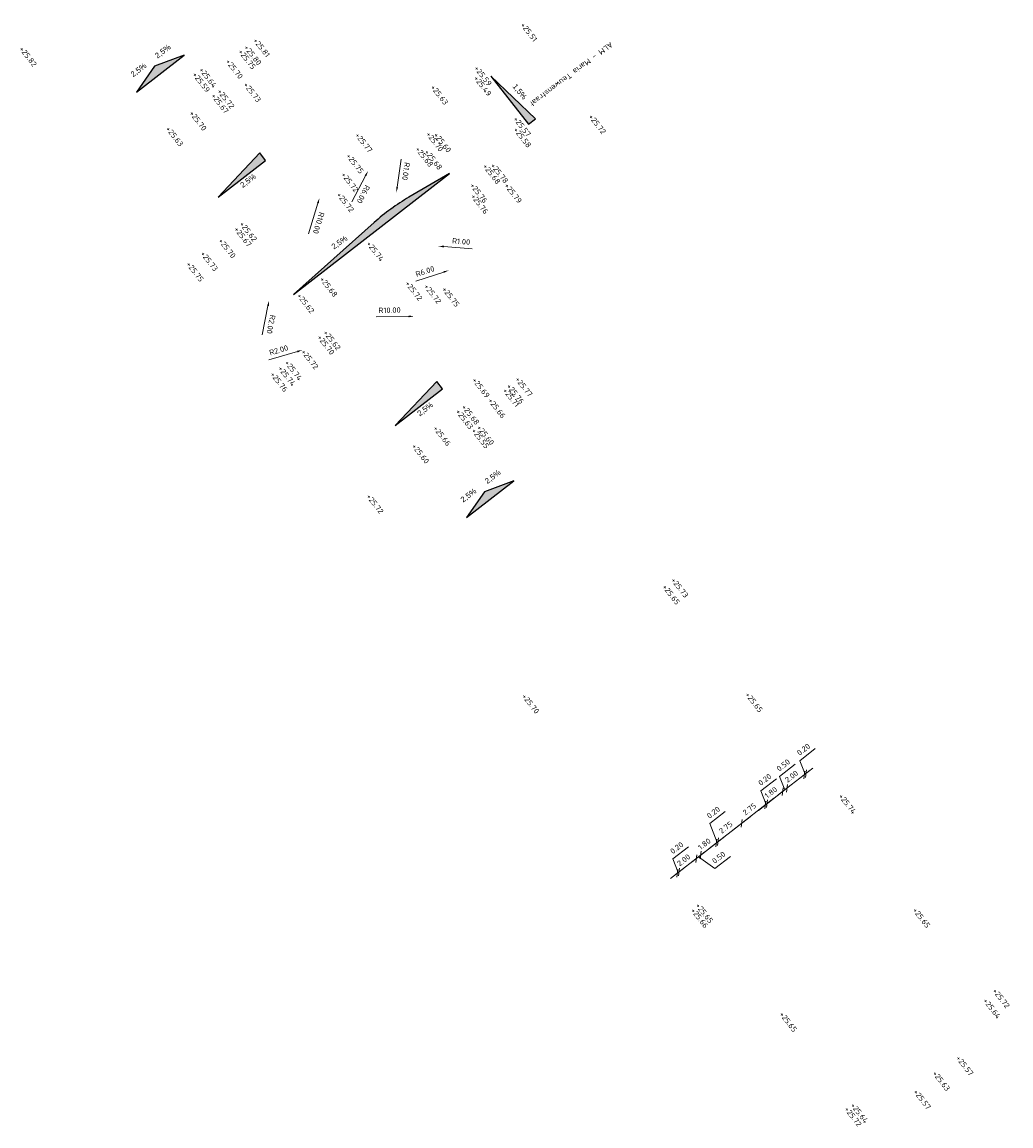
# Model space of a CAD drawing. Header units: metres. Extents: x 197059 to 198425, y 354536 to 355585.
# Tile 6 of 8: x 197127 to 197218, y 355405 to 355506. Entities that reach past the tile are written whole.
import ezdxf

# ---------------------------------------------------------------- set-up
doc = ezdxf.new("R2010")
doc.units = ezdxf.units.M
for name, color, linetype, lineweight in [('N-WE-VH-ASNAAM-T', 7, 'Continuous', 25), ('N-WE-VH-HOOGTE_BESTAAND-T', 252, 'Continuous', 25), ('N-WE-VH-HOOGTE_NIEUW-T', 7, 'Continuous', 25), ('X-XX-AL-AANKLEDING-M', 7, 'Continuous', 18)]:
    doc.layers.add(name, color=color, linetype=linetype, lineweight=lineweight)
doc.layers.add('N-WE-VH-VERHANG-G', color=30, linetype='Continuous')
doc.styles.add('NLCS-ISO', font='NLCS-ISO.ttf')
doc.styles.add('NLCS_ISO', font='arial.ttf')
doc.dimstyles.new('NLCS-M200-T25-PIJL', dxfattribs={"dimscale": 0.5, "dimtxt": 1, "dimasz": 1, "dimexe": 1, "dimexo": 1, "dimgap": 0.7, "dimtad": 1, "dimzin": 0, "dimdsep": 46, "dimtxsty": 'NLCS-ISO', "dimcen": 0, "dimdle": 2, "dimse1": 1, "dimse2": 1, "dimclrd": 256, "dimclre": 256, "dimclrt": 256, "dimadec": 1, "dimazin": 0, "dimtfac": 1, "dimtofl": 0, "dimtmove": 1, "dimatfit": 0, "dimfxl": 2, "dimfxlon": 1, "dimtfillclr": 254, "dimtolj": 1, "dimtzin": 0, "dimlwd": 18, "dimlwe": 18, "dimarcsym": 0})

# ---------------------------------------------------------------- blocks, each defined once
blk = doc.blocks.new('*D9')
at = {"layer": 'Defpoints', "color": 0, "transparency": 16777216}
for p in [(197157.41, 355499.29), (197154.45, 355489.74)]:
    blk.add_point(p, dxfattribs=at)
at = {"layer": 'X-XX-AL-AANKLEDING-M', "linetype": 'Continuous', "lineweight": 18, "transparency": 16777216}
blk.add_line((197153.43, 355486.45), (197154.3, 355489.26), dxfattribs=at)
at = {"layer": 'X-XX-AL-AANKLEDING-M', "transparency": 16777216}
blk.add_solid([(197154.38, 355489.24), (197154.22, 355489.29), (197154.45, 355489.74)], dxfattribs=at)
at = {"layer": 'X-XX-AL-AANKLEDING-M', "transparency": 16777216, "insert": (197154.37, 355487.44), "char_height": 0.5, "attachment_point": 5, "rotation": 252.7862, "style": 'NLCS-ISO'}
blk.add_mtext('\\A1;R10.00', dxfattribs=at)
blk = doc.blocks.new('*D10')
at = {"layer": 'Defpoints', "color": 0, "transparency": 16777216}
for p in [(197163.1, 355478.89), (197173.1, 355479.06)]:
    blk.add_point(p, dxfattribs=at)
at = {"layer": 'X-XX-AL-AANKLEDING-M', "linetype": 'Continuous', "lineweight": 18, "transparency": 16777216}
blk.add_line((197159.65, 355478.83), (197162.6, 355478.88), dxfattribs=at)
at = {"layer": 'X-XX-AL-AANKLEDING-M', "transparency": 16777216}
blk.add_solid([(197162.6, 355478.97), (197162.6, 355478.8), (197163.1, 355478.89)], dxfattribs=at)
at = {"layer": 'X-XX-AL-AANKLEDING-M', "transparency": 16777216, "insert": (197160.86, 355479.45), "char_height": 0.5, "attachment_point": 5, "rotation": 0.9885, "style": 'NLCS-ISO'}
blk.add_mtext('\\A1;R10.00', dxfattribs=at)
blk = doc.blocks.new('*D11')
at = {"layer": 'Defpoints', "color": 0, "transparency": 16777216}
for p in [(197158.9, 355492.21), (197156.13, 355486.89)]:
    blk.add_point(p, dxfattribs=at)
at = {"layer": 'X-XX-AL-AANKLEDING-M', "linetype": 'Continuous', "lineweight": 18, "transparency": 16777216}
blk.add_line((197157.42, 355489.37), (197158.67, 355491.77), dxfattribs=at)
at = {"layer": 'X-XX-AL-AANKLEDING-M', "transparency": 16777216}
blk.add_solid([(197158.74, 355491.73), (197158.59, 355491.81), (197158.9, 355492.21)], dxfattribs=at)
at = {"layer": 'X-XX-AL-AANKLEDING-M', "transparency": 16777216, "insert": (197158.46, 355490.07), "char_height": 0.5, "attachment_point": 5, "rotation": 242.5374, "style": 'NLCS-ISO'}
blk.add_mtext('\\A1;R6.00', dxfattribs=at)
blk = doc.blocks.new('*D12')
at = {"layer": 'Defpoints', "color": 0, "transparency": 16777216}
for p in [(197166.29, 355483.1), (197160.6, 355481.22)]:
    blk.add_point(p, dxfattribs=at)
at = {"layer": 'X-XX-AL-AANKLEDING-M', "linetype": 'Continuous', "lineweight": 18, "transparency": 16777216}
blk.add_line((197163.26, 355482.1), (197165.82, 355482.95), dxfattribs=at)
at = {"layer": 'X-XX-AL-AANKLEDING-M', "transparency": 16777216}
blk.add_solid([(197165.79, 355483.02), (197165.84, 355482.87), (197166.29, 355483.1)], dxfattribs=at)
at = {"layer": 'X-XX-AL-AANKLEDING-M', "transparency": 16777216, "insert": (197164.11, 355483.01), "char_height": 0.5, "attachment_point": 5, "rotation": 18.3019, "style": 'NLCS-ISO'}
blk.add_mtext('\\A1;R6.00', dxfattribs=at)
blk = doc.blocks.new('*D13')
at = {"layer": 'Defpoints', "color": 0, "transparency": 16777216}
for p in [(197150.22, 355482.29), (197149.83, 355480.33)]:
    blk.add_point(p, dxfattribs=at)
at = {"layer": 'X-XX-AL-AANKLEDING-M', "linetype": 'Continuous', "lineweight": 18, "transparency": 16777216}
blk.add_line((197149.21, 355477.19), (197149.73, 355479.84), dxfattribs=at)
at = {"layer": 'X-XX-AL-AANKLEDING-M', "transparency": 16777216}
blk.add_solid([(197149.82, 355479.83), (197149.65, 355479.86), (197149.83, 355480.33)], dxfattribs=at)
at = {"layer": 'X-XX-AL-AANKLEDING-M', "transparency": 16777216, "insert": (197150.01, 355478.16), "char_height": 0.5, "attachment_point": 5, "rotation": 258.8375, "style": 'NLCS-ISO'}
blk.add_mtext('\\A1;R2.00', dxfattribs=at)
blk = doc.blocks.new('*D14')
at = {"layer": 'Defpoints', "color": 0, "transparency": 16777216}
for p in [(197154.81, 355476.37), (197152.89, 355475.81)]:
    blk.add_point(p, dxfattribs=at)
at = {"layer": 'X-XX-AL-AANKLEDING-M', "linetype": 'Continuous', "lineweight": 18, "transparency": 16777216}
blk.add_line((197149.82, 355474.9), (197152.42, 355475.66), dxfattribs=at)
at = {"layer": 'X-XX-AL-AANKLEDING-M', "transparency": 16777216}
blk.add_solid([(197152.39, 355475.74), (197152.44, 355475.58), (197152.89, 355475.81)], dxfattribs=at)
at = {"layer": 'X-XX-AL-AANKLEDING-M', "transparency": 16777216, "insert": (197150.71, 355475.79), "char_height": 0.5, "attachment_point": 5, "rotation": 16.3597, "style": 'NLCS-ISO'}
blk.add_mtext('\\A1;R2.00', dxfattribs=at)
blk = doc.blocks.new('_Oblique')
at = {"color": 0, "linetype": 'ByBlock', "lineweight": -2}
blk.add_line((-0.5, -0.5), (0.5, 0.5), dxfattribs=at)
blk = doc.blocks.new('*D78')
at = {"layer": 'Defpoints', "color": 0, "transparency": 16777216}
for p in [(197187.22, 355427.88), (197187.38, 355428), (197187.38, 355428)]:
    blk.add_point(p, dxfattribs=at)
at = {"layer": 'X-XX-AL-AANKLEDING-M', "linetype": 'Continuous', "lineweight": 18, "transparency": 16777216}
for p, q in [((197186.82, 355429.19), (197188.25, 355430.29)), ((197187.3, 355427.94), (197186.82, 355429.19)), ((197187.22, 355427.88), (197186.83, 355427.58)), ((197187.22, 355427.88), (197187.38, 355428)), ((197187.38, 355428), (197187.78, 355428.31))]:
    blk.add_line(p, q, dxfattribs=at)
at = {"layer": 'X-XX-AL-AANKLEDING-M', "lineweight": 18, "transparency": 16777216, "xscale": 0.5, "yscale": 0.5, "zscale": 0.5}
for p, rotation in [((197187.22, 355427.88), 37.79093123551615), ((197187.38, 355428), 217.7909312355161)]:
    blk.add_blockref('_Oblique', p, dxfattribs=dict(at, rotation=rotation))
at = {"layer": 'X-XX-AL-AANKLEDING-M', "transparency": 16777216, "insert": (197187.17, 355430.21), "char_height": 0.5, "attachment_point": 5, "rotation": 37.7909, "style": 'NLCS-ISO'}
blk.add_mtext('\\A1;0.20', dxfattribs=at)
blk = doc.blocks.new('*D79')
at = {"layer": 'Defpoints', "color": 0, "transparency": 16777216}
for p in [(197188.96, 355429.23), (197188.96, 355429.23), (197187.38, 355428)]:
    blk.add_point(p, dxfattribs=at)
at = {"layer": 'X-XX-AL-AANKLEDING-M', "linetype": 'Continuous', "lineweight": 18, "transparency": 16777216}
blk.add_line((197186.59, 355427.39), (197189.75, 355429.84), dxfattribs=at)
at = {"layer": 'X-XX-AL-AANKLEDING-M', "lineweight": 18, "transparency": 16777216, "xscale": 0.5, "yscale": 0.5, "zscale": 0.5}
for p, rotation in [((197188.96, 355429.23), 37.790931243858), ((197187.38, 355428), 217.790931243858)]:
    blk.add_blockref('_Oblique', p, dxfattribs=dict(at, rotation=rotation))
at = {"layer": 'X-XX-AL-AANKLEDING-M', "transparency": 16777216, "insert": (197187.8, 355429.09), "char_height": 0.5, "attachment_point": 5, "rotation": 37.7909, "style": 'NLCS-ISO'}
blk.add_mtext('\\A1;2.00', dxfattribs=at)
blk = doc.blocks.new('*D80')
at = {"layer": 'Defpoints', "color": 0, "transparency": 16777216}
for p in [(197187.95, 355431.36), (197189.36, 355429.54), (197188.96, 355429.23)]:
    blk.add_point(p, dxfattribs=at)
at = {"layer": 'X-XX-AL-AANKLEDING-M', "linetype": 'Continuous', "lineweight": 18, "transparency": 16777216}
for p, q in [((197188.96, 355429.23), (197189.36, 355429.54)), ((197189.36, 355429.54), (197189.75, 355429.84)), ((197188.96, 355429.23), (197188.57, 355428.92)), ((197189.16, 355429.38), (197190.67, 355428.31)), ((197190.67, 355428.31), (197192.09, 355429.41))]:
    blk.add_line(p, q, dxfattribs=at)
at = {"layer": 'X-XX-AL-AANKLEDING-M', "lineweight": 18, "transparency": 16777216, "xscale": 0.5, "yscale": 0.5, "zscale": 0.5}
for p, rotation in [((197188.96, 355429.23), 37.79093124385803), ((197189.36, 355429.54), 217.790931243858)]:
    blk.add_blockref('_Oblique', p, dxfattribs=dict(at, rotation=rotation))
at = {"layer": 'X-XX-AL-AANKLEDING-M', "transparency": 16777216, "insert": (197191.01, 355429.33), "char_height": 0.5, "attachment_point": 5, "rotation": 37.7909, "style": 'NLCS-ISO'}
blk.add_mtext('\\A1;0.50', dxfattribs=at)
blk = doc.blocks.new('*D81')
at = {"layer": 'Defpoints', "color": 0, "transparency": 16777216}
for p in [(197187.95, 355431.36), (197190.77, 355430.64), (197190.78, 355430.64)]:
    blk.add_point(p, dxfattribs=at)
at = {"layer": 'X-XX-AL-AANKLEDING-M', "linetype": 'Continuous', "lineweight": 18, "transparency": 16777216}
blk.add_line((197188.57, 355428.92), (197191.57, 355431.25), dxfattribs=at)
at = {"layer": 'X-XX-AL-AANKLEDING-M', "lineweight": 18, "transparency": 16777216, "xscale": 0.5, "yscale": 0.5, "zscale": 0.5}
for p, rotation in [((197190.78, 355430.64), 37.790931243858), ((197189.36, 355429.54), 217.790931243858)]:
    blk.add_blockref('_Oblique', p, dxfattribs=dict(at, rotation=rotation))
at = {"layer": 'X-XX-AL-AANKLEDING-M', "transparency": 16777216, "insert": (197189.7, 355430.56), "char_height": 0.5, "attachment_point": 5, "rotation": 37.7909, "style": 'NLCS-ISO'}
blk.add_mtext('\\A1;1.80', dxfattribs=at)
blk = doc.blocks.new('*D82')
at = {"layer": 'Defpoints', "color": 0, "transparency": 16777216}
for p in [(197190.77, 355430.64), (197190.94, 355430.76), (197190.94, 355430.76)]:
    blk.add_point(p, dxfattribs=at)
at = {"layer": 'X-XX-AL-AANKLEDING-M', "linetype": 'Continuous', "lineweight": 18, "transparency": 16777216}
for p, q in [((197190.19, 355432.43), (197191.61, 355433.53)), ((197190.86, 355430.7), (197190.19, 355432.43)), ((197190.78, 355430.64), (197190.38, 355430.33)), ((197190.78, 355430.64), (197190.94, 355430.76)), ((197190.94, 355430.76), (197191.33, 355431.07))]:
    blk.add_line(p, q, dxfattribs=at)
at = {"layer": 'X-XX-AL-AANKLEDING-M', "lineweight": 18, "transparency": 16777216, "xscale": 0.5, "yscale": 0.5, "zscale": 0.5}
for p, rotation in [((197190.78, 355430.64), 37.79093124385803), ((197190.94, 355430.76), 217.790931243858)]:
    blk.add_blockref('_Oblique', p, dxfattribs=dict(at, rotation=rotation))
at = {"layer": 'X-XX-AL-AANKLEDING-M', "transparency": 16777216, "insert": (197190.53, 355433.45), "char_height": 0.5, "attachment_point": 5, "rotation": 37.7909, "style": 'NLCS-ISO'}
blk.add_mtext('\\A1;0.20', dxfattribs=at)
blk = doc.blocks.new('*D83')
at = {"layer": 'Defpoints', "color": 0, "transparency": 16777216}
for p in [(197193.11, 355432.45), (197193.11, 355432.45), (197190.94, 355430.76)]:
    blk.add_point(p, dxfattribs=at)
at = {"layer": 'X-XX-AL-AANKLEDING-M', "linetype": 'Continuous', "lineweight": 18, "transparency": 16777216}
blk.add_line((197190.15, 355430.15), (197193.9, 355433.06), dxfattribs=at)
at = {"layer": 'X-XX-AL-AANKLEDING-M', "lineweight": 18, "transparency": 16777216, "xscale": 0.5, "yscale": 0.5, "zscale": 0.5}
for p, rotation in [((197193.11, 355432.45), 37.79093124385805), ((197190.94, 355430.76), 217.790931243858)]:
    blk.add_blockref('_Oblique', p, dxfattribs=dict(at, rotation=rotation))
at = {"layer": 'X-XX-AL-AANKLEDING-M', "transparency": 16777216, "insert": (197191.66, 355432.08), "char_height": 0.5, "attachment_point": 5, "rotation": 37.7909, "style": 'NLCS-ISO'}
blk.add_mtext('\\A1;2.75', dxfattribs=at)
blk = doc.blocks.new('*D84')
at = {"layer": 'Defpoints', "color": 0, "transparency": 16777216}
for p in [(197195.28, 355434.13), (197195.28, 355434.13), (197193.11, 355432.45)]:
    blk.add_point(p, dxfattribs=at)
at = {"layer": 'X-XX-AL-AANKLEDING-M', "linetype": 'Continuous', "lineweight": 18, "transparency": 16777216}
blk.add_line((197192.32, 355431.83), (197196.07, 355434.75), dxfattribs=at)
at = {"layer": 'X-XX-AL-AANKLEDING-M', "lineweight": 18, "transparency": 16777216, "xscale": 0.5, "yscale": 0.5, "zscale": 0.5}
for p, rotation in [((197195.28, 355434.13), 37.79093124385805), ((197193.11, 355432.45), 217.790931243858)]:
    blk.add_blockref('_Oblique', p, dxfattribs=dict(at, rotation=rotation))
at = {"layer": 'X-XX-AL-AANKLEDING-M', "transparency": 16777216, "insert": (197193.83, 355433.76), "char_height": 0.5, "attachment_point": 5, "rotation": 37.7909, "style": 'NLCS-ISO'}
blk.add_mtext('\\A1;2.75', dxfattribs=at)
blk = doc.blocks.new('*D85')
at = {"layer": 'Defpoints', "color": 0, "transparency": 16777216}
for p in [(197195.28, 355434.13), (197195.44, 355434.26), (197195.44, 355434.26)]:
    blk.add_point(p, dxfattribs=at)
at = {"layer": 'X-XX-AL-AANKLEDING-M', "linetype": 'Continuous', "lineweight": 18, "transparency": 16777216}
for p, q in [((197194.88, 355435.44), (197196.31, 355436.54)), ((197195.36, 355434.19), (197194.88, 355435.44)), ((197195.28, 355434.13), (197194.89, 355433.83)), ((197195.28, 355434.13), (197195.44, 355434.26)), ((197195.44, 355434.26), (197195.84, 355434.56))]:
    blk.add_line(p, q, dxfattribs=at)
at = {"layer": 'X-XX-AL-AANKLEDING-M', "lineweight": 18, "transparency": 16777216, "xscale": 0.5, "yscale": 0.5, "zscale": 0.5}
for p, rotation in [((197195.44, 355434.26), 217.790931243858), ((197195.28, 355434.13), 37.79093124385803)]:
    blk.add_blockref('_Oblique', p, dxfattribs=dict(at, rotation=rotation))
at = {"layer": 'X-XX-AL-AANKLEDING-M', "transparency": 16777216, "insert": (197195.23, 355436.46), "char_height": 0.5, "attachment_point": 5, "rotation": 37.7909, "style": 'NLCS-ISO'}
blk.add_mtext('\\A1;0.20', dxfattribs=at)
blk = doc.blocks.new('*D86')
at = {"layer": 'Defpoints', "color": 0, "transparency": 16777216}
for p in [(197196.86, 355435.36), (197196.86, 355435.36), (197195.44, 355434.26)]:
    blk.add_point(p, dxfattribs=at)
at = {"layer": 'X-XX-AL-AANKLEDING-M', "linetype": 'Continuous', "lineweight": 18, "transparency": 16777216}
blk.add_line((197194.65, 355433.64), (197197.65, 355435.97), dxfattribs=at)
at = {"layer": 'X-XX-AL-AANKLEDING-M', "lineweight": 18, "transparency": 16777216, "xscale": 0.5, "yscale": 0.5, "zscale": 0.5}
for p, rotation in [((197196.86, 355435.36), 37.790931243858), ((197195.44, 355434.26), 217.790931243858)]:
    blk.add_blockref('_Oblique', p, dxfattribs=dict(at, rotation=rotation))
at = {"layer": 'X-XX-AL-AANKLEDING-M', "transparency": 16777216, "insert": (197195.79, 355435.28), "char_height": 0.5, "attachment_point": 5, "rotation": 37.7909, "style": 'NLCS-ISO'}
blk.add_mtext('\\A1;1.80', dxfattribs=at)
blk = doc.blocks.new('*D87')
at = {"layer": 'Defpoints', "color": 0, "transparency": 16777216}
for p in [(197197.26, 355435.66), (197197.26, 355435.66), (197196.86, 355435.36)]:
    blk.add_point(p, dxfattribs=at)
at = {"layer": 'X-XX-AL-AANKLEDING-M', "linetype": 'Continuous', "lineweight": 18, "transparency": 16777216}
for p, q in [((197196.58, 355436.75), (197198.01, 355437.86)), ((197197.06, 355435.51), (197196.58, 355436.75)), ((197196.86, 355435.36), (197197.26, 355435.66)), ((197197.26, 355435.66), (197197.65, 355435.97)), ((197196.86, 355435.36), (197196.47, 355435.05))]:
    blk.add_line(p, q, dxfattribs=at)
at = {"layer": 'X-XX-AL-AANKLEDING-M', "lineweight": 18, "transparency": 16777216, "xscale": 0.5, "yscale": 0.5, "zscale": 0.5}
for p, rotation in [((197196.86, 355435.36), 37.79093124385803), ((197197.26, 355435.66), 217.790931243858)]:
    blk.add_blockref('_Oblique', p, dxfattribs=dict(at, rotation=rotation))
at = {"layer": 'X-XX-AL-AANKLEDING-M', "transparency": 16777216, "insert": (197196.93, 355437.78), "char_height": 0.5, "attachment_point": 5, "rotation": 37.7909, "style": 'NLCS-ISO'}
blk.add_mtext('\\A1;0.50', dxfattribs=at)
blk = doc.blocks.new('*D88')
at = {"layer": 'Defpoints', "color": 0, "transparency": 16777216}
for p in [(197198.84, 355436.89), (197198.84, 355436.89), (197197.26, 355435.66)]:
    blk.add_point(p, dxfattribs=at)
at = {"layer": 'X-XX-AL-AANKLEDING-M', "linetype": 'Continuous', "lineweight": 18, "transparency": 16777216}
blk.add_line((197196.47, 355435.05), (197199.63, 355437.5), dxfattribs=at)
at = {"layer": 'X-XX-AL-AANKLEDING-M', "lineweight": 18, "transparency": 16777216, "xscale": 0.5, "yscale": 0.5, "zscale": 0.5}
for p, rotation in [((197198.84, 355436.89), 37.79093124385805), ((197197.26, 355435.66), 217.790931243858)]:
    blk.add_blockref('_Oblique', p, dxfattribs=dict(at, rotation=rotation))
at = {"layer": 'X-XX-AL-AANKLEDING-M', "transparency": 16777216, "insert": (197197.68, 355436.75), "char_height": 0.5, "attachment_point": 5, "rotation": 37.7909, "style": 'NLCS-ISO'}
blk.add_mtext('\\A1;2.00', dxfattribs=at)
blk = doc.blocks.new('*D89')
at = {"layer": 'Defpoints', "color": 0, "transparency": 16777216}
for p in [(197198.84, 355436.89), (197199, 355437.01), (197199, 355437.01)]:
    blk.add_point(p, dxfattribs=at)
at = {"layer": 'X-XX-AL-AANKLEDING-M', "linetype": 'Continuous', "lineweight": 18, "transparency": 16777216}
for p, q in [((197198.44, 355438.19), (197199.86, 355439.3)), ((197198.92, 355436.95), (197198.44, 355438.19)), ((197198.84, 355436.89), (197198.45, 355436.58)), ((197198.84, 355436.89), (197199, 355437.01)), ((197199, 355437.01), (197199.39, 355437.32))]:
    blk.add_line(p, q, dxfattribs=at)
at = {"layer": 'X-XX-AL-AANKLEDING-M', "lineweight": 18, "transparency": 16777216, "xscale": 0.5, "yscale": 0.5, "zscale": 0.5}
for p, rotation in [((197198.84, 355436.89), 37.79093124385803), ((197199, 355437.01), 217.790931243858)]:
    blk.add_blockref('_Oblique', p, dxfattribs=dict(at, rotation=rotation))
at = {"layer": 'X-XX-AL-AANKLEDING-M', "transparency": 16777216, "insert": (197198.78, 355439.22), "char_height": 0.5, "attachment_point": 5, "rotation": 37.7909, "style": 'NLCS-ISO'}
blk.add_mtext('\\A1;0.20', dxfattribs=at)
blk = doc.blocks.new('*D161')
at = {"layer": 'Defpoints', "color": 0, "transparency": 16777216}
for p in [(197161.63, 355491.22), (197161.49, 355490.23)]:
    blk.add_point(p, dxfattribs=at)
at = {"layer": 'X-XX-AL-AANKLEDING-M', "linetype": 'Continuous', "lineweight": 18, "transparency": 16777216}
blk.add_line((197161.92, 355493.3), (197161.56, 355490.73), dxfattribs=at)
at = {"layer": 'X-XX-AL-AANKLEDING-M', "transparency": 16777216}
blk.add_solid([(197161.64, 355490.71), (197161.48, 355490.74), (197161.49, 355490.23)], dxfattribs=at)
at = {"layer": 'X-XX-AL-AANKLEDING-M', "transparency": 16777216, "insert": (197162.37, 355492.18), "char_height": 0.5, "attachment_point": 5, "rotation": 261.945, "style": 'NLCS-ISO'}
blk.add_mtext('\\A1;R1.00', dxfattribs=at)
blk = doc.blocks.new('*D162')
at = {"layer": 'Defpoints', "color": 0, "transparency": 16777216}
for p in [(197165.33, 355485.32), (197166.33, 355485.24)]:
    blk.add_point(p, dxfattribs=at)
at = {"layer": 'X-XX-AL-AANKLEDING-M', "linetype": 'Continuous', "lineweight": 18, "transparency": 16777216}
blk.add_line((197168.42, 355485.06), (197165.83, 355485.28), dxfattribs=at)
at = {"layer": 'X-XX-AL-AANKLEDING-M', "transparency": 16777216}
blk.add_solid([(197165.84, 355485.36), (197165.82, 355485.19), (197165.33, 355485.32)], dxfattribs=at)
at = {"layer": 'X-XX-AL-AANKLEDING-M', "transparency": 16777216, "insert": (197167.42, 355485.75), "char_height": 0.5, "attachment_point": 5, "rotation": 355.2466, "style": 'NLCS-ISO'}
blk.add_mtext('\\A1;R1.00', dxfattribs=at)

msp = doc.modelspace()

# ---------------------------------------------------------------- hatches: boundary and pattern name
at = {"layer": 'N-WE-VH-VERHANG-G', "transparency": 33554559}
h = msp.add_hatch(color=256, dxfattribs=at)
h.dxf.hatch_style = 1
h.paths.add_polyline_path([(197137.691, 355499.43), (197142.038, 355502.8), (197139.342, 355501.789)])
h = msp.add_hatch(color=256, dxfattribs=at)
h.dxf.hatch_style = 1
h.paths.add_polyline_path([(197170.126, 355500.898), (197173.589, 355496.497), (197174.216, 355496.991)])
h = msp.add_hatch(color=256, dxfattribs=at)
h.dxf.hatch_style = 1
h.paths.add_polyline_path([(197145.164, 355489.797), (197149.51, 355493.167), (197148.979, 355493.852)])
h = msp.add_hatch(color=256, dxfattribs=at)
h.dxf.hatch_style = 1
edge = h.paths.add_edge_path()
edge.add_line((197152.066, 355480.892), (197166.363, 355491.984))
edge.add_line((197166.363, 355491.984), (197162.642, 355489.801))
edge.add_arc((197172.759, 355472.549), 20, 120.3887, 131.73305)
edge.add_line((197159.446, 355487.474), (197152.066, 355480.892))
h = msp.add_hatch(color=256, dxfattribs=at)
h.dxf.hatch_style = 1
h.paths.add_polyline_path([(197161.38, 355468.88), (197165.727, 355472.251), (197165.195, 355472.935)])
h = msp.add_hatch(color=256, dxfattribs=at)
h.dxf.hatch_style = 1
h.paths.add_polyline_path([(197167.906, 355460.464), (197172.253, 355463.834), (197169.557, 355462.823)])

# ---------------------------------------------------------------- linework, layer by layer
at = {"layer": 'N-WE-VH-VERHANG-G'}
for points in [[(197137.691, 355499.43), (197142.038, 355502.8), (197139.342, 355501.789)], [(197170.126, 355500.898), (197173.589, 355496.497), (197174.216, 355496.991)], [(197145.164, 355489.797), (197149.51, 355493.167), (197148.979, 355493.852)], [(197161.38, 355468.88), (197165.727, 355472.251), (197165.195, 355472.935)], [(197167.906, 355460.464), (197172.253, 355463.834), (197169.557, 355462.823)]]:
    msp.add_lwpolyline(points, close=True, dxfattribs=at)
msp.add_lwpolyline([(197152.066, 355480.892), (197166.363, 355491.984), (197162.642, 355489.801, 0.0495395), (197159.446, 355487.474)], format="xyb", close=True, dxfattribs=at)

# ---------------------------------------------------------------- texts
at = {"layer": 'N-WE-VH-ASNAAM-T', "insert": (197181.386, 355503.666), "char_height": 0.5, "width": 8.38841, "attachment_point": 1, "rotation": 217.00484, "style": 'NLCS-ISO'}
msp.add_mtext('ALM - Maria Teuwenstraat', dxfattribs=at)
at = {"layer": 'N-WE-VH-HOOGTE_BESTAAND-T', "char_height": 0.5, "width": 1.59832, "attachment_point": 8, "rotation": 307.80584, "style": 'NLCS-ISO'}
for s, insert in [('+25.51', (197173.435, 355504.775)), ('+25.81', (197148.941, 355503.353)), ('+25.82', (197127.558, 355502.534)), ('+25.63', (197165.228, 355499.033)), ('+25.72', (197179.692, 355496.342)), ('+25.77', (197158.305, 355494.653)), ('+25.79', (197171.987, 355490.017)), ('+25.75', (197142.843, 355482.828)), ('+25.76', (197150.54, 355472.74)), ('+25.77', (197172.967, 355472.292)), ('+25.72', (197159.328, 355461.558)), ('+25.73', (197187.242, 355453.886)), ('+25.70', (197173.584, 355443.258)), ('+25.74', (197202.603, 355434.09)), ('+25.66', (197189.057, 355423.633)), ('+25.72', (197216.682, 355416.28)), ('+25.72', (197203.114, 355405.438))]:
    msp.add_mtext(s, dxfattribs=dict(at, insert=insert))
at = {"layer": 'N-WE-VH-HOOGTE_NIEUW-T', "char_height": 0.5, "width": 1.59832, "attachment_point": 8, "rotation": 307.80584, "style": 'NLCS-ISO'}
for s, insert in [('+25.75', (197147.614, 355502.285)), ('+25.80', (197148.135, 355502.668)), ('+25.70', (197146.446, 355501.4)), ('+25.64', (197144.036, 355500.613)), ('+25.59', (197169.223, 355500.766)), ('+25.59', (197143.415, 355500.184)), ('+25.73', (197148.091, 355499.262)), ('+25.49', (197169.19, 355499.844)), ('+25.67', (197145.132, 355498.24)), ('+25.72', (197145.677, 355498.663)), ('+25.70', (197143.124, 355496.653)), ('+25.63', (197140.974, 355495.223)), ('+25.57', (197172.809, 355496.118)), ('+25.70', (197164.801, 355494.742)), ('+25.60', (197165.509, 355494.662)), ('+25.58', (197172.828, 355495.128)), ('+25.68', (197163.843, 355493.354)), ('+25.75', (197157.497, 355492.734)), ('+25.68', (197164.681, 355493.089)), ('+25.68', (197170.016, 355491.781)), ('+25.78', (197170.734, 355491.851)), ('+25.72', (197157.03, 355491.036)), ('+25.72', (197156.621, 355489.187)), ('+25.76', (197168.834, 355490.042)), ('+25.76', (197168.916, 355489.037)), ('+25.62', (197147.728, 355486.505)), ('+25.67', (197147.226, 355486.028)), ('+25.70', (197145.787, 355484.978)), ('+25.74', (197159.364, 355484.698)), ('+25.73', (197144.152, 355483.79)), ('+25.68', (197155.086, 355481.446)), ('+25.72', (197162.891, 355481.073)), ('+25.72', (197164.611, 355480.795)), ('+25.75', (197166.273, 355480.526)), ('+25.62', (197152.985, 355479.934)), ('+25.70', (197154.835, 355476.129)), ('+25.62', (197155.401, 355476.553)), ('+25.72', (197153.365, 355474.803)), ('+25.74', (197151.258, 355473.275)), ('+25.74', (197151.865, 355473.789)), ('+25.69', (197169.04, 355472.2)), ('+25.71', (197171.798, 355471.305)), ('+25.76', (197172.188, 355471.647)), ('+25.66', (197170.49, 355470.331)), ('+25.63', (197167.529, 355469.322)), ('+25.68', (197168.085, 355469.73)), ('+25.66', (197165.466, 355467.792)), ('+25.55', (197168.984, 355467.564)), ('+25.60', (197169.456, 355467.868)), ('+25.60', (197163.5, 355466.164)), ('+25.65', (197186.454, 355453.258)), ('+25.65', (197194.046, 355443.393)), ('+25.65', (197189.498, 355424.083)), ('+25.65', (197209.384, 355423.65)), ('+25.64', (197215.843, 355415.35)), ('+25.65', (197197.178, 355414.118)), ('+25.57', (197213.347, 355410.102)), ('+25.63', (197211.195, 355408.71)), ('+25.57', (197209.45, 355407.014)), ('+25.64', (197203.698, 355405.778))]:
    msp.add_mtext(s, dxfattribs=dict(at, insert=insert))
at = {"layer": 'N-WE-VH-VERHANG-G', "char_height": 0.5, "attachment_point": 1, "style": 'NLCS_ISO'}
for s, insert, rotation in [('2,5%', (197139.311, 355502.885), 37.46068), ('2,5%', (197137.084, 355501.18), 37.46068), ('1,5%', (197172.481, 355500.251), 309.11286), ('2,5%', (197147.116, 355491.03), 37.46068), ('2,5%', (197155.474, 355485.409), 35.16769), ('2,5%', (197163.333, 355470.113), 37.46068), ('2,5%', (197169.526, 355463.919), 37.46068), ('2,5%', (197167.299, 355462.214), 37.46068)]:
    msp.add_mtext(s, dxfattribs=dict(at, insert=insert, rotation=rotation))

# ---------------------------------------------------------------- dimensions: what is measured, and where the dimension line sits
at = {"layer": 'X-XX-AL-AANKLEDING-M'}
for center, mpoint, picture, middle in [((197157.411, 355499.293), (197154.451, 355489.741), '*D9', (197154.366, 355487.439)), ((197150.218, 355482.294), (197149.831, 355480.333), '*D13', (197150.013, 355478.157)), ((197173.098, 355479.063), (197163.099, 355478.891), '*D10', (197160.864, 355479.452)), ((197154.814, 355476.369), (197152.895, 355475.805), '*D14', (197150.711, 355475.79))]:
    dim = msp.add_radius_dim(center=center, mpoint=mpoint, dimstyle='NLCS-M200-T25-PIJL', dxfattribs=at)
    dim.commit()
    dim.dimension.update_dxf_attribs({"geometry": picture, "text_midpoint": middle})
for center, mpoint, picture, middle in [((197161.628, 355491.221), (197161.488, 355490.231), '*D161', (197161.775, 355492.261)), ((197156.129, 355486.89), (197158.896, 355492.214), '*D11', (197157.927, 355490.351)), ((197166.329, 355485.236), (197165.332, 355485.319), '*D162', (197167.375, 355485.149)), ((197160.597, 355481.218), (197166.293, 355483.102), '*D12', (197164.299, 355482.443))]:
    dim = msp.add_radius_dim(center=center, mpoint=mpoint, dimstyle='NLCS-M200-T25-PIJL', dxfattribs=at)
    dim.commit()
    dim.dimension.update_dxf_attribs({"geometry": picture, "text_midpoint": middle, "dimtype": 164})
for base, p1, p2, picture, middle in [((197198.998, 355437.013), (197198.84, 355436.89), (197198.998, 355437.013), '*D89', (197198.349, 355438.882)), ((197197.26, 355435.665), (197196.865, 355435.358), (197197.26, 355435.665), '*D87', (197196.492, 355437.442)), ((197195.442, 355434.255), (197195.284, 355434.133), (197195.442, 355434.255), '*D85', (197194.793, 355436.124)), ((197198.84, 355436.89), (197197.26, 355435.665), (197198.84, 355436.89), '*D88', (197197.682, 355436.752)), ((197196.865, 355435.358), (197195.442, 355434.255), (197196.865, 355435.358), '*D86', (197195.786, 355435.281)), ((197195.284, 355434.133), (197193.111, 355432.447), (197195.284, 355434.133), '*D84', (197193.83, 355433.764)), ((197190.938, 355430.762), (197190.774, 355430.643), (197190.938, 355430.762), '*D82', (197190.1, 355433.118)), ((197193.111, 355432.447), (197190.938, 355430.762), (197193.111, 355432.447), '*D83', (197191.657, 355432.079)), ((197189.357, 355429.537), (197188.962, 355429.23), (197187.947, 355431.355), '*D80', (197190.577, 355428.996)), ((197190.778, 355430.638), (197187.947, 355431.355), (197190.774, 355430.643), '*D81', (197189.7, 355430.562)), ((197188.962, 355429.23), (197187.382, 355428.005), (197188.962, 355429.23), '*D79', (197187.804, 355429.092))]:
    dim = msp.add_linear_dim(base=base, p1=p1, p2=p2, angle=217.79093, dimstyle='NLCS-M200-T25-PIJL', override={"dimblk1": 'Oblique', "dimblk2": 'Oblique', "dimsah": 1}, dxfattribs=at)
    dim.commit()
    dim.dimension.update_dxf_attribs({"geometry": picture, "text_midpoint": middle})
dim = msp.add_aligned_dim(p1=(197187.223, 355427.882), p2=(197187.382, 355428.005), distance=0, dimstyle='NLCS-M200-T25-PIJL', override={"dimblk1": 'Oblique', "dimblk2": 'Oblique', "dimsah": 1}, dxfattribs=at)
dim.commit()
dim.dimension.update_dxf_attribs({"geometry": '*D78', "text_midpoint": (197186.732, 355429.874)})

doc.saveas('drawing.dxf')
